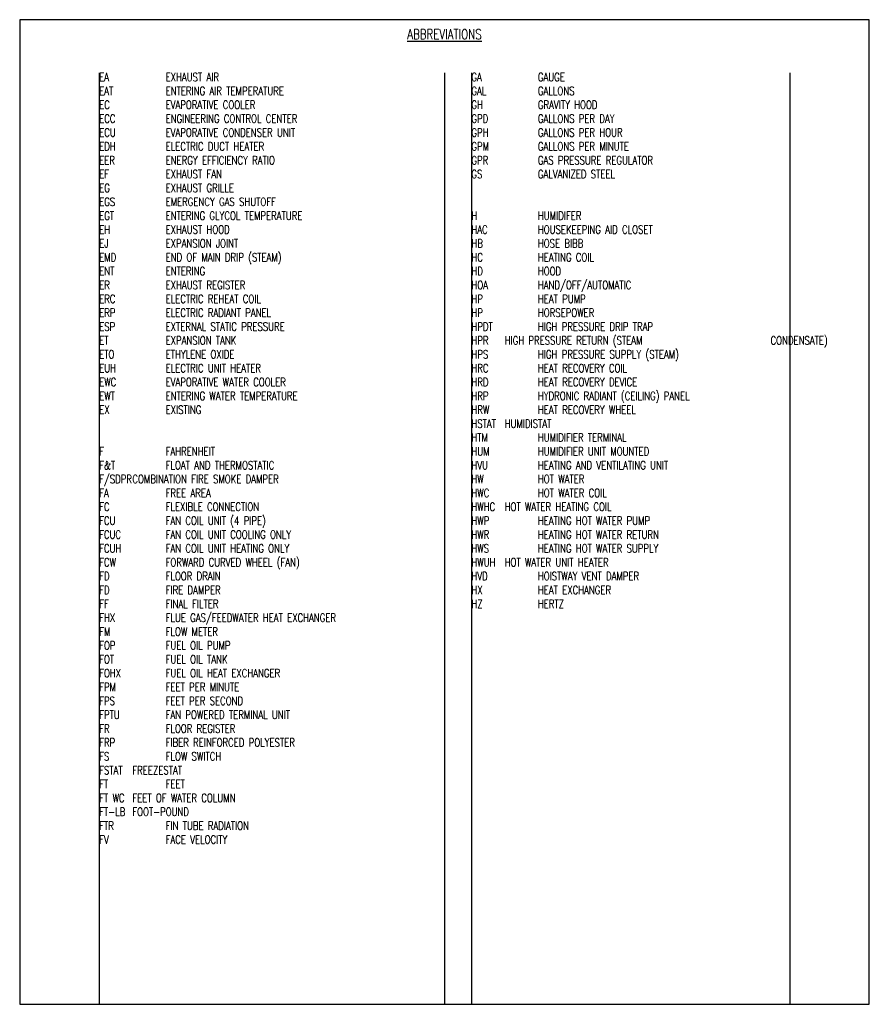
# Model space of a CAD drawing. Header units: inches. Extents: x 1.09 to 9.08, y -9.7 to -0.45.
import ezdxf

# ---------------------------------------------------------------- set-up
doc = ezdxf.new("R2010")
doc.units = ezdxf.units.IN
doc.header["$MEASUREMENT"] = 0
doc.layers.get('Defpoints').update_dxf_attribs({"color": 2})
doc.layers.add('M-DETL-TEXT', color=2, linetype='Continuous')
doc.styles.add('Romans', font='romans.shx', dxfattribs={"width": 0.75})

msp = doc.modelspace()

# ---------------------------------------------------------------- linework, layer by layer
at = {"layer": 'Defpoints', "color": 8}
for p, q in [((1.8411, -0.9493), (1.8411, -9.6993)), ((5.088, -0.9493), (5.088, -9.6993)), ((5.3411, -0.9493), (5.3411, -9.6993)), ((8.335, -0.9493), (8.335, -9.6993))]:
    msp.add_line(p, q, dxfattribs=at)
at = {"layer": 'Defpoints'}
msp.add_lwpolyline([(1.0941, -9.6993), (9.082, -9.6993), (9.082, -0.4493), (1.0941, -0.4493)], close=True, dxfattribs=at)

# ---------------------------------------------------------------- texts
at = {"layer": 'M-DETL-TEXT', "style": 'Romans'}
for s, insert, char_height, width, attachment_point in [('{\\LABBREVIATIONS}', (5.088, -0.5387), 0.09375, 7.987937, 2), ('EA^I^IEXHAUST AIR \\PEAT^I^IENTERING AIR TEMPERATURE \\PEC^I^IEVAPORATIVE COOLER\\PECC^I^IENGINEERING CONTROL CENTER\\PECU^I^IEVAPORATIVE CONDENSER UNIT\\PEDH^I^IELECTRIC DUCT HEATER \\PEER^I^IENERGY EFFICIENCY RATIO\\PEF^I^IEXHAUST FAN \\PEG^I^IEXHAUST GRILLE\\PEGS^I^IEMERGENCY GAS SHUTOFF\\PEGT^I^IENTERING GLYCOL TEMPERATURE\\PEH^I^IEXHAUST HOOD\\PEJ^I^IEXPANSION JOINT\\PEMD^I^IEND OF MAIN DRIP (STEAM)\\PENT^I^IENTERING\\PER^I^IEXHAUST REGISTER\\PERC^I^IELECTRIC REHEAT COIL\\PERP^I^IELECTRIC RADIANT PANEL\\PESP^I^IEXTERNAL STATIC PRESSURE \\PET^I^IEXPANSION TANK\\PETO^I^IETHYLENE OXIDE\\PEUH^I^IELECTRIC UNIT HEATER \\PEWC^I^IEVAPORATIVE WATER COOLER \\PEWT^I^IENTERING WATER TEMPERATURE \\PEX^I^IEXISTING \\P\\P\\PF^I^IFAHRENHEIT\\PF&T^I^IFLOAT AND THERMOSTATIC\\PF/SDPR^ICOMBINATION FIRE SMOKE DAMPER\\PFA^I^IFREE AREA\\PFC^I^IFLEXIBLE CONNECTION\\PFCU^I^IFAN COIL UNIT (4 PIPE)\\PFCUC^I^IFAN COIL UNIT COOLING ONLY\\PFCUH^I^IFAN COIL UNIT HEATING ONLY\\PFCW^I^IFORWARD CURVED WHEEL (FAN)\\PFD^I^IFLOOR DRAIN\\PFD^I^IFIRE DAMPER\\PFF^I^IFINAL FILTER\\PFHX^I^IFLUE GAS/FEEDWATER HEAT EXCHANGER\\PFM^I^IFLOW METER\\PFOP^I^IFUEL OIL PUMP\\PFOT^I^IFUEL OIL TANK\\PFOHX^I^IFUEL OIL HEAT EXCHANGER\\PFPM^I^IFEET PER MINUTE\\PFPS^I^IFEET PER SECOND\\PFPTU^I^IFAN POWERED TERMINAL UNIT\\PFR^I^IFLOOR REGISTER\\PFRP^I^IFIBER REINFORCED POLYESTER\\PFS^I^IFLOW SWITCH\\P\\pi-0.625,l0.625;FSTAT^IFREEZESTAT\\P\\pi0,l0;FT^I^IFEET\\P\\pi-0.625,l0.625;FT WC^IFEET OF WATER COLUMN\\PFT-LB^IFOOT-POUND\\P\\pi0,l0;FTR^I^IFIN TUBE RADIATION\\PFV^I^IFACE VELOCITY', (1.8411, -0.9493), 0.078125, 3.369102, 1), ('GA^I^IGAUGE\\PGAL^I^IGALLONS\\PGH^I^IGRAVITY HOOD\\PGPD^I^IGALLONS PER DAY\\PGPH^I^IGALLONS PER HOUR\\PGPM^I^IGALLONS PER MINUTE\\PGPR^I^IGAS PRESSURE REGULATOR\\PGS^I^IGALVANIZED STEEL\\P\\P\\PH^I^IHUMIDIFER\\PHAC^I^IHOUSEKEEPING AID CLOSET\\PHB^I^IHOSE BIBB\\PHC^I^IHEATING COIL\\PHD^I^IHOOD \\PHOA^I^IHAND/OFF/AUTOMATIC\\PHP^I^IHEAT PUMP \\PHP^I^IHORSEPOWER\\PHPDT^I^IHIGH PRESSURE DRIP TRAP\\P\\pi-0.625,l0.625;HPR^IHIGH PRESSURE RETURN (STEAM ^I^I^I^ICONDENSATE)\\P\\pi0,l0;HPS^I^IHIGH PRESSURE SUPPLY (STEAM)\\PHRC^I^IHEAT RECOVERY COIL\\PHRD^I^IHEAT RECOVERY DEVICE\\PHRP^I^IHYDRONIC RADIANT (CEILING) PANEL\\PHRW^I^IHEAT RECOVERY WHEEL\\P\\pi-0.625,l0.625;HSTAT^IHUMIDISTAT\\P\\pi0,l0;HTM^I^IHUMIDIFIER TERMINAL\\PHUM^I^IHUMIDIFIER UNIT MOUNTED\\PHVU^I^IHEATING AND VENTILATING UNIT\\PHW^I^IHOT WATER \\PHWC^I^IHOT WATER COIL\\P\\pi-0.625,l0.625;HWHC^IHOT WATER HEATING COIL\\P\\pi0,l0;HWP^I^IHEATING HOT WATER PUMP\\PHWR^I^IHEATING HOT WATER RETURN\\PHWS^I^IHEATING HOT WATER SUPPLY\\P\\pi-0.625,l0.625;HWUH^IHOT WATER UNIT HEATER\\P\\pi0,l0;HVD^I^IHOISTWAY VENT DAMPER\\PHX^I^IHEAT EXCHANGER\\PHZ^I^IHERTZ', (5.3411, -0.9493), 0.078125, 3.369102, 1)]:
    msp.add_mtext(s, dxfattribs=dict(at, insert=insert, char_height=char_height, width=width, attachment_point=attachment_point))

doc.saveas('drawing.dxf')
